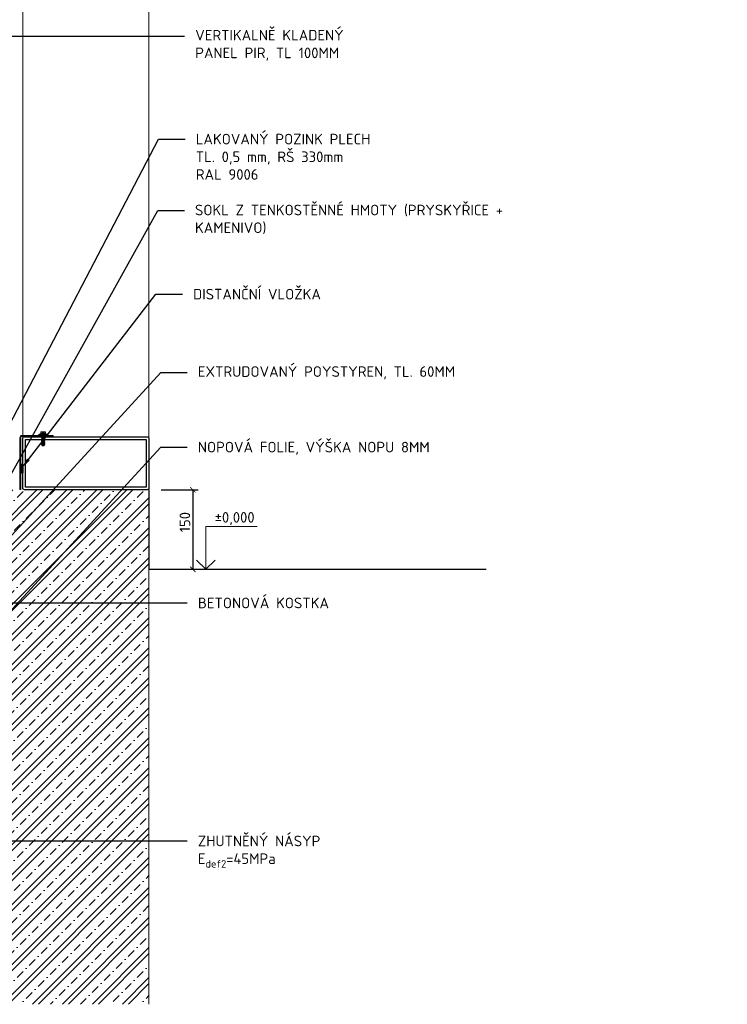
# Model space of a CAD drawing. Header units: millimetres. Extents: x -385852 to 238709, y -99680 to 201840.
# Tile 123 of 176: x 19668 to 21003, y -59799 to -57941. Entities that reach past the tile are written whole.
import ezdxf
from ezdxf import colors
from ezdxf.entities.mleader import LeaderData, LeaderLine
from ezdxf.enums import TextEntityAlignment as Align
from ezdxf.math import Vec2, Vec3

# ---------------------------------------------------------------- set-up
doc = ezdxf.new("R2010")
doc.units = ezdxf.units.MM
doc.linetypes.add('DASHDOT', pattern=[25.4, 12.7, -6.35, 0, -6.35])
doc.layers.get('0').update_dxf_attribs({"color": 4})
doc.layers.get('Defpoints').update_dxf_attribs({"color": 8})
for name, color, linetype in [('_____detaily', 1, 'Continuous'), ('_____detaily @ 10', 1, 'Continuous'), ('_____detaily @ 100', 1, 'Continuous'), ('_____detaily @ 200', 1, 'Continuous'), ('_____detaily @ 50 (1)', 1, 'Continuous')]:
    doc.layers.add(name, color=color, linetype=linetype)
doc.styles.add('A99_kota', font='isocpeur.ttf', dxfattribs={"height": 2})
doc.styles.add('A99_popis', font='isocpeur.ttf')
doc.styles.get("Standard").update_dxf_attribs({"font": 'isocpeur.ttf', "height": 20})
doc.dimstyles.new('detaily_10', dxfattribs={"dimtxt": 20, "dimasz": 10, "dimexe": 10, "dimexo": 10, "dimgap": 5, "dimtad": 1, "dimdec": 0, "dimtxsty": 'Standard', "dimblk": 'ARCHTICK', "dimcen": 3, "dimazin": 0, "dimtfac": 1, "dimtdec": 0, "dimtmove": 0, "dimatfit": 0, "dimfxl": 0, "dimarcsym": 0})
pattern_1 = [(225, (20512, 159987), (28.284271, -28.284271), []), (225, (20500.686, 159987), (28.284271, -28.284271), []), (225, (20478.06, 159987), (16.970563, -39.59798), [16, -8, 0, -8])]

# ---------------------------------------------------------------- blocks, each defined once
blk = doc.blocks.new('P04_JZ-16-D10')
at = {"layer": '_____detaily', "lineweight": 0}
blk.add_hatch(color=256, dxfattribs=at).paths.add_polyline_path([(7.5, 1), (-7.5, 1), (-7.5, 0), (7.5, 0)])
for p, q in [((-8, 2), (-4.3, 2.4)), ((-8, 1), (-8, 2)), ((-8, 1), (-8, 2)), ((-8, 1), (8, 1)), ((-7.5, 0), (-7.5, 1)), ((5, 2.9), (-5, 2.9)), ((-5, 2.4), (-5, 2.9)), ((5, 2.4), (-5, 2.4)), ((-4.3, 3.2), (-4.3, 5.5)), ((4.4, 2.4), (-4.3, 2.4)), ((3.6, 6.3), (-3.5, 6.3)), ((-1.9, 3.2), (-1.9, 5.5)), ((2, 3.2), (2, 5.5)), ((2, 3.2), (2, 5.5)), ((4.4, 3.2), (4.4, 5.5)), ((4.4, 2.4), (8, 2)), ((5, 2.4), (5, 2.9)), ((8, 1), (8, 2)), ((8, 1), (8, 2)), ((-3.1, -0.6), (-2.2, 0)), ((-3.1, -0.6), (0, 0)), ((-3.1, -0.6), (-2.2, -1.1)), ((-3.1, -2.4), (3.2, -1.3)), ((-3.1, -2.4), (-2.2, -1.9)), ((-3.1, -2.4), (-2.2, -2.9)), ((-3.1, -4.2), (3.2, -3.1)), ((-3.1, -4.2), (-2.2, -3.7)), ((-3.1, -4.2), (-2.2, -4.7)), ((-3.1, -6), (3.2, -4.9)), ((-3.1, -6), (-2.2, -5.5)), ((-3.1, -6), (-2.2, -6.5)), ((-3.1, -7.8), (3.2, -6.7)), ((-3.1, -7.8), (-2.2, -7.3)), ((-3.1, -7.8), (-2.2, -8.3)), ((-3.1, -9.6), (3.2, -8.5)), ((-3.1, -9.6), (-2.2, -9.1)), ((-3.1, -9.6), (-2.2, -10.1)), ((-3.1, -11.4), (3.2, -10.3)), ((-3.1, -11.4), (-2.2, -10.9)), ((-3.1, -11.4), (-2.2, -11.9)), ((-3.1, -13.2), (3.2, -12.1)), ((-3.1, -13.2), (-2.2, -12.7)), ((-3.1, -13.2), (-2.2, -13.7)), ((-3.1, -15), (3.2, -13.9)), ((-3.1, -15), (-2.2, -14.5)), ((-3.1, -15), (-2.2, -15.5)), ((-3.1, -16.8), (3.2, -15.7)), ((-3.1, -16.8), (-2.2, -16.3)), ((-3.1, -16.8), (-2.2, -17.3)), ((-3.1, -18.6), (3.2, -17.5)), ((-3.1, -18.6), (-2.2, -18.1)), ((-2.2, -1.1), (2.1, 0)), ((-2.2, -1.9), (2.3, -0.8)), ((-2.2, -1.9), (-2.2, -1.1)), ((-2.2, -2.9), (2.3, -1.8)), ((-2.2, -3.7), (2.3, -2.6)), ((-2.2, -3.7), (-2.2, -2.9)), ((-2.2, -4.7), (2.3, -3.6)), ((-2.2, -5.5), (2.3, -4.4)), ((-2.2, -5.5), (-2.2, -4.7)), ((-2.2, -6.5), (2.3, -5.4)), ((-2.2, -7.3), (2.3, -6.2)), ((-2.2, -7.3), (-2.2, -6.5)), ((-2.2, -8.3), (2.3, -7.2)), ((-2.2, -9.1), (2.3, -8)), ((-2.2, -9.1), (-2.2, -8.3)), ((-2.2, -10.1), (2.3, -9)), ((-2.2, -10.9), (2.3, -9.8)), ((-2.2, -10.9), (-2.2, -10.1)), ((-2.2, -11.9), (2.3, -10.8)), ((-2.2, -12.7), (2.3, -11.6)), ((-2.2, -12.7), (-2.2, -11.9)), ((-2.2, -13.7), (2.3, -12.6)), ((-2.2, -14.5), (2.3, -13.4)), ((-2.2, -14.5), (-2.2, -13.7)), ((-2.2, -15.5), (2.3, -14.4)), ((-2.2, -16.3), (2.3, -15.2)), ((-2.2, -16.3), (-2.2, -15.5)), ((-2.2, -17.3), (2.3, -16.2)), ((-2.2, -18.1), (2.3, -17)), ((-2.2, -18.1), (-2.2, -17.3)), ((-2.2, -19.1), (2.3, -18)), ((2.3, -0.8), (2.3, 0)), ((2.3, -0.8), (3.2, -1.3)), ((2.3, -1.8), (3.2, -1.3)), ((2.3, -2.6), (2.3, -1.8)), ((2.3, -2.6), (3.2, -3.1)), ((2.3, -3.6), (3.2, -3.1)), ((2.3, -4.4), (2.3, -3.6)), ((2.3, -4.4), (3.2, -4.9)), ((2.3, -5.4), (3.2, -4.9)), ((2.3, -6.2), (2.3, -5.4)), ((2.3, -6.2), (3.2, -6.7)), ((2.3, -7.2), (3.2, -6.7)), ((2.3, -8), (2.3, -7.2)), ((2.3, -8), (3.2, -8.5)), ((2.3, -9), (3.2, -8.5)), ((2.3, -9.8), (2.3, -9)), ((2.3, -9.8), (3.2, -10.3)), ((2.3, -10.8), (3.2, -10.3)), ((2.3, -11.6), (2.3, -10.8)), ((2.3, -11.6), (3.2, -12.1)), ((2.3, -12.6), (3.2, -12.1)), ((2.3, -13.4), (2.3, -12.6)), ((2.3, -13.4), (3.2, -13.9)), ((2.3, -14.4), (3.2, -13.9)), ((2.3, -15.2), (2.3, -14.4)), ((2.3, -15.2), (3.2, -15.7)), ((2.3, -16.2), (3.2, -15.7)), ((2.3, -17), (2.3, -16.2)), ((2.3, -17), (3.2, -17.5)), ((2.3, -18), (3.2, -17.5)), ((2.3, -18.8), (2.3, -18)), ((-3.1, -18.6), (-2.2, -19.1)), ((-2.2, -19.1), (2.9, -19.1)), ((-2.2, -19.1), (-2.1, -19.8)), ((-2.1, -19.8), (2.1, -19.8)), ((0.8, -19.1), (2.3, -18.8)), ((2.1, -19.8), (2.3, -19.1)), ((2.3, -18.8), (2.9, -19.1))]:
    blk.add_line(p, q, dxfattribs=at)
at = {"layer": '_____detaily', "linetype": 'DASHDOT', "lineweight": 0}
blk.add_line((0, -21), (0, 6.3), dxfattribs=at)
at = {"layer": '_____detaily', "lineweight": 0}
blk.add_lwpolyline([(7.5, 1), (-7.5, 1), (-7.5, 0), (7.5, 0)], close=True, dxfattribs=at)
for centre, start, end in [((-3.5, 5.5), 90.0033, 180.0033), ((-2.7, 5.5), 0.0033, 90.0033), ((-1.1, 5.5), 90.0033, 180.0033), ((1.2, 5.5), 0.0033, 90.0033), ((2.8, 5.5), 90.0033, 180.0033), ((3.6, 5.5), 0.0033, 90.0033)]:
    blk.add_arc(centre, 0.787, start, end, dxfattribs=at)
at = {"layer": '_____detaily', "lineweight": 0, "extrusion": (0, 0, -1)}
for centre, start_param, end_param in [((-5.1, 3.2), 0.936145, 1.313741), ((-2.7, 3.2), 0.936145, 1.313741), ((-1.1, 3.2), 3.700141, 4.077737), ((1.2, 3.2), 0.936145, 1.313741), ((2.8, 3.2), 3.700141, 4.077737), ((5.2, 3.2), 3.700141, 4.077737)]:
    blk.add_ellipse(centre, major_axis=(0.47, 0.638), ratio=1, start_param=start_param, end_param=end_param, dxfattribs=at)
blk = doc.blocks.new('_ArchTick')
at = {"color": 0, "linetype": 'ByBlock', "const_width": 0.15}
blk.add_lwpolyline([(-0.5, -0.5), (0.5, 0.5)], dxfattribs=at)
blk = doc.blocks.new('*D275')
at = {"layer": '_____detaily', "color": 0, "linetype": 'Continuous', "lineweight": -2, "transparency": 16777216}
for p, q in [((19935, -58828), (20005, -58828)), ((19995, -58828), (19995, -58978)), ((19935, -58978), (20005, -58978))]:
    blk.add_line(p, q, dxfattribs=at)
at = {"layer": 'Defpoints', "color": 0, "linetype": 'Continuous', "lineweight": 5, "transparency": 16777216}
for p in [(19909, -58828), (19912, -58978), (19995, -58978)]:
    blk.add_point(p, dxfattribs=at)
at = {"layer": '_____detaily', "color": 0, "linetype": 'Continuous', "lineweight": -2, "transparency": 16777216, "xscale": 10, "yscale": 10, "zscale": 10}
for p, rotation in [((19995, -58828), 90), ((19995, -58978), 270)]:
    blk.add_blockref('_ArchTick', p, dxfattribs=dict(at, rotation=rotation))
at = {"layer": '_____detaily', "color": 0, "linetype": 'Continuous', "lineweight": 5, "transparency": 16777216, "insert": (19980, -58889), "char_height": 20, "attachment_point": 5, "rotation": 90}
blk.add_mtext('150', dxfattribs=at)
blk = doc.blocks.new('*U262')
at = {"color": 0, "linetype": 'ByBlock', "lineweight": -2}
blk.add_line((-3, 0), (7, 0), dxfattribs=at)
for points in [[(0, 0), (0, 8.05), (0, 8.05), (9.7, 8.05)], [(-1.75, 1.75), (0, 0), (1.75, 1.75)]]:
    blk.add_lwpolyline(points, dxfattribs=at)
at = {"color": 0, "linetype": 'ByBlock', "lineweight": -2, "style": 'A99_kota'}
for tag, p in [('VYSKA', (9.2, 10.8)), ('POPIS', (9.2, 7.55))]:
    blk.add_attdef(tag, text='', height=2, dxfattribs=at).set_placement(p, align=Align.TOP_RIGHT)
blk = doc.blocks.new('*D278')
at = {"layer": '_____detaily', "color": 0, "linetype": 'Continuous', "lineweight": -2, "transparency": 16777216}
for p, q in [((19137.5, -58220), (19067.5, -58220)), ((19077.5, -58220), (19077.5, -58978)), ((19137.5, -58978), (19067.5, -58978))]:
    blk.add_line(p, q, dxfattribs=at)
at = {"layer": 'Defpoints', "color": 0, "linetype": 'Continuous', "lineweight": 5, "transparency": 16777216}
for p in [(19292, -58220), (19077.5, -58978), (19957.5, -58978)]:
    blk.add_point(p, dxfattribs=at)
at = {"layer": '_____detaily', "color": 0, "linetype": 'Continuous', "lineweight": -2, "transparency": 16777216, "xscale": 10, "yscale": 10, "zscale": 10}
for p, rotation in [((19077.5, -58220), 90), ((19077.5, -58978), 270)]:
    blk.add_blockref('_ArchTick', p, dxfattribs=dict(at, rotation=rotation))
at = {"layer": '_____detaily', "color": 0, "linetype": 'Continuous', "transparency": 16777216, "insert": (19062.5, -58526.5), "char_height": 20, "attachment_point": 5, "rotation": 90}
blk.add_mtext('758', dxfattribs=at)
blk = doc.blocks.new('*U331')
at = {"layer": '_____detaily @ 100', "lineweight": 0, "ltscale": 2, "transparency": 33554687}
h = blk.add_hatch(dxfattribs=at)
h.set_pattern_fill('ZELEZOBETON', scale=8, angle=180)
h.set_pattern_definition(pattern_1)
h.paths.add_polyline_path([(19912, -59798), (19912, -58828), (19622, -58828), (19622, -59798)])
at = {"layer": '_____detaily @ 200', "lineweight": 0, "ltscale": 2, "transparency": 33554687}
h = blk.add_hatch(dxfattribs=at)
h.set_pattern_fill('ZELEZOBETON', scale=8, angle=180)
h.set_pattern_definition(pattern_1)
h.paths.add_polyline_path([(19912, -59798), (19912, -58828), (19622, -58828), (19622, -59798)])
at = {"layer": '_____detaily @ 50 (1)', "lineweight": 0, "ltscale": 2, "transparency": 33554687}
h = blk.add_hatch(dxfattribs=at)
h.set_pattern_fill('ZELEZOBETON', scale=8, angle=180)
h.set_pattern_definition(pattern_1)
h.paths.add_polyline_path([(19912, -59798), (19912, -58828), (19622, -58828), (19622, -59798)])

msp = doc.modelspace()

# ---------------------------------------------------------------- hatches: boundary and pattern name
at = {"layer": '_____detaily'}
h = msp.add_hatch(dxfattribs=at)
h.set_pattern_fill('ANSI31', color=256, scale=10, style=0)
h.set_pattern_definition([(45, (8996.557, -97593.0832), (-0.883883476, 0.883883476), [])])
h.paths.add_polyline_path([(19674.06616, -58779.87149), (19670.78304, -58779.87149), (19670.78304, -58795.9158), (19674.06616, -58795.9158)])

# ---------------------------------------------------------------- linework, layer by layer
at = {"layer": '_____detaily', "color": 1, "linetype": 'Continuous', "lineweight": 9}
for p, q in [((19672.69424, -58725.47001), (19731.37268, -58725.47001)), ((19731.37268, -58727.47001), (19672.69424, -58727.47001)), ((19731.37268, -58725.47001), (19731.37268, -58727.47001)), ((19668.69424, -58827.74159), (19668.69424, -58729.47001)), ((19670.69424, -58729.47001), (19670.69424, -58827.74159)), ((19670.69424, -58827.74159), (19668.69424, -58827.74159))]:
    msp.add_line(p, q, dxfattribs=at)
at = {"layer": '_____detaily', "color": 0, "linetype": 'Continuous', "lineweight": 13}
for points in [[(19912, -58731.34365), (19912, -57892.5)], [(19674.1865, -58731.34365), (19674.1865, -57894)], [(19912, -58825), (19912, -59798.56666)]]:
    msp.add_lwpolyline(points, dxfattribs=at)
at = {"layer": '_____detaily', "color": 0, "linetype": 'Continuous', "lineweight": 30}
msp.add_lwpolyline([(19677.1865, -58728), (19909, -58728, -0.4142135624), (19912, -58731), (19912, -58825, -0.4142135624), (19909, -58828), (19677.1865, -58828, -0.4142135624), (19674.1865, -58825), (19674.1865, -58731, -0.4142135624)], format="xyb", close=True, dxfattribs=at)
msp.add_lwpolyline([(19679.1865, -58733), (19907, -58733), (19907, -58823), (19679.1865, -58823)], close=True, dxfattribs=at)
at = {"layer": '_____detaily'}
msp.add_lwpolyline([(19670.78304, -58779.87149), (19674.06616, -58779.87149), (19674.06616, -58795.9158), (19670.78304, -58795.9158)], close=True, dxfattribs=at)
at = {"layer": '_____detaily', "color": 0, "linetype": 'Continuous', "lineweight": 25}
msp.add_lwpolyline([(19912, -58828), (19912, -58978), (20548.5, -58978)], dxfattribs=at)
at = {"layer": '_____detaily', "color": 1, "linetype": 'Continuous', "lineweight": 9}
for radius in [4, 2]:
    msp.add_arc((19672.69424, -58729.47001), radius, 90, 180, dxfattribs=at)

# ---------------------------------------------------------------- block references
at = {"layer": '_____detaily'}
msp.add_blockref('P04_JZ-16-D10', (19712.59766, -58725.03623), dxfattribs=at)
at = {"layer": '_____detaily', "color": 4, "linetype": 'Continuous', "lineweight": 5}
msp.add_blockref('*U331', (0, 0), dxfattribs=at)
at = {"layer": '_____detaily', "color": 5, "linetype": 'Continuous', "lineweight": 5, "xscale": 10, "yscale": 10, "zscale": 10}
msp.add_blockref('*U262', (20019.5, -58978), dxfattribs=at).add_auto_attribs({'VYSKA': '±0,000'})

# ---------------------------------------------------------------- dimensions: what is measured, and where the dimension line sits
at = {"layer": '_____detaily', "linetype": 'Continuous'}
dim = msp.add_linear_dim(base=(19077.5, -58978), p1=(19292, -58220), p2=(19957.5, -58978), angle=90, dimstyle='detaily_10', dxfattribs=at)
dim.commit()
dim.dimension.update_dxf_attribs({"geometry": '*D278', "text_midpoint": (19077.5, -58526.5), "dimtype": 160})
at = {"layer": '_____detaily', "color": 5, "linetype": 'Continuous', "lineweight": 5}
dim = msp.add_linear_dim(base=(19995, -58978), p1=(19909, -58828), p2=(19912, -58978), angle=90, dimstyle='detaily_10', dxfattribs=at)
dim.commit()
dim.dimension.update_dxf_attribs({"geometry": '*D275', "text_midpoint": (19995, -58889), "dimtype": 160})

# ---------------------------------------------------------------- leaders
at = {"layer": '_____detaily @ 10', "lineweight": 5}
ml = msp.add_multileader_mtext('Standard', dxfattribs=at)
ml.set_content('\\A1;{\\C256;VERTIKALNĚ KLADENÝ\\PPANEL PIR, TL 100MM}', color=1, style='A99_popis')
ml.set_leader_properties(color=256, linetype='ByLayer', lineweight=-1)
ml.build(insert=Vec2(0, 0))
ml.multileader.update_dxf_attribs({"dogleg_length": 5, "arrow_head_size": 20, "scale": 10})
ctx = ml.context
ctx.base_point, ctx.scale, ctx.char_height, ctx.arrow_head_size, ctx.landing_gap_size, ctx.plane_origin = Vec3(19979.5, -57972.5), 10, 20, 20, 20, Vec3(17691.44247, -60236.20417)
notes = []
notes.append((ctx, [(0, (1, 1, 0), (19929.5, -57972.5), (1, 0), 50, [(0, [(19597, -57972.5)], 0, [])])]))
ctx.mtext.insert, ctx.mtext.width, ctx.mtext.flow_direction = Vec3(19999.5, -57960.5), 277.5, 5
ml = msp.add_multileader_mtext('Standard', dxfattribs=at)
ml.set_content('\\A1;{\\C256;VZPĚRA 60x6}', color=1, style='A99_popis')
ml.set_leader_properties(color=256, linetype='ByLayer', lineweight=-1)
ml.build(insert=Vec2(0, 0))
ml.multileader.update_dxf_attribs({"dogleg_length": 5, "arrow_head_size": 20, "scale": 10})
ctx = ml.context
ctx.base_point, ctx.scale, ctx.char_height, ctx.arrow_head_size, ctx.landing_gap_size, ctx.plane_origin = Vec3(18524, -58068.16667), 10, 20, 20, 20, Vec3(16993.94247, -59925.37083)
notes.append((ctx, [(1, (1, 1, 0), (18776, -58068.16667), (-1, 0), 50, [(0, [(19062.5, -58377)], 0, [])])]))
ctx.mtext.insert, ctx.mtext.width, ctx.mtext.flow_direction = Vec3(18544, -58058.15909), 294.5588722, 5
ml = msp.add_multileader_mtext('Standard', dxfattribs=at)
ml.set_content('\\A1;{\\C256;SVODNICE NH4}', color=1, style='A99_popis')
ml.set_leader_properties(color=256, linetype='ByLayer', lineweight=-1)
ml.build(insert=Vec2(0, 0))
ml.multileader.update_dxf_attribs({"dogleg_length": 5, "arrow_head_size": 20, "scale": 10})
ctx = ml.context
ctx.base_point, ctx.scale, ctx.char_height, ctx.arrow_head_size, ctx.landing_gap_size, ctx.plane_origin = Vec3(18514, -58151.66667), 10, 20, 20, 20, Vec3(16993.94247, -60008.87083)
notes.append((ctx, [(1, (1, 1, 0), (18776, -58151.66667), (-1, 0), 50, [(0, [(18869.42092, -58252.36996)], 0, [])])]))
ctx.mtext.insert, ctx.mtext.width, ctx.mtext.flow_direction = Vec3(18534, -58141.65909), 294.5588722, 5
ml = msp.add_multileader_mtext('Standard', dxfattribs=at)
ml.set_content('\\A1;{\\C256;LAKOVANÝ POZINK PLECH \\PTL. 0,5 mm, RŠ 330mm\\PRAL 9006}', color=1, style='A99_popis')
ml.set_leader_properties(color=256, linetype='ByLayer', lineweight=-1)
ml.build(insert=Vec2(0, 0))
ml.multileader.update_dxf_attribs({"dogleg_length": 5, "arrow_head_size": 20, "scale": 10})
ctx = ml.context
ctx.base_point, ctx.scale, ctx.char_height, ctx.arrow_head_size, ctx.landing_gap_size, ctx.plane_origin = Vec3(19980.5, -58166.50758), 10, 20, 20, 20, Vec3(17452.5, -60358.10901)
notes.append((ctx, [(0, (1, 1, 0), (19930.5, -58166.50758), (1, 0), 50, [(0, [(19558.05564, -58879.58535)], 0, [])])]))
ctx.mtext.insert, ctx.mtext.width, ctx.mtext.flow_direction = Vec3(20000.5, -58156.5), 336.3158442, 5
ml = msp.add_multileader_mtext('Standard', dxfattribs=at)
ml.set_content('\\A1;{\\C256;SOKL Z TENKOSTĚNNÉ HMOTY (PRYSKYŘICE +\\PKAMENIVO)}', color=1, style='A99_popis')
ml.set_leader_properties(color=256, linetype='ByLayer', lineweight=-1)
ml.build(insert=Vec2(0, 0))
ml.multileader.update_dxf_attribs({"dogleg_length": 5, "arrow_head_size": 20, "scale": 10})
ctx = ml.context
ctx.base_point, ctx.scale, ctx.char_height, ctx.arrow_head_size, ctx.landing_gap_size, ctx.plane_origin = Vec3(19979, -58301.28947), 10, 20, 20, 20, Vec3(17691.44247, -60581.20417)
notes.append((ctx, [(0, (1, 1, 0), (19929, -58301.28947), (1, 0), 50, [(0, [(19553.5, -58975.5)], 0, [])])]))
ctx.mtext.insert, ctx.mtext.width, ctx.mtext.flow_direction = Vec3(19999, -58290.28947), 277.5, 5
ml = msp.add_multileader_mtext('Standard', dxfattribs=at)
ml.set_content('DISTANČNÍ VLOŽKA', color=1, style='A99_popis')
ml.set_leader_properties(color=256, linetype='ByLayer', lineweight=-1)
ml.build(insert=Vec2(0, 0))
ml.multileader.update_dxf_attribs({"dogleg_length": 5, "arrow_head_size": 20, "scale": 10})
ctx = ml.context
ctx.base_point, ctx.scale, ctx.char_height, ctx.arrow_head_size, ctx.landing_gap_size, ctx.plane_origin = Vec3(19975.5, -58459), 10, 20, 20, 20, Vec3(20228.39911, -58826.44869)
notes.append((ctx, [(0, (1, 1, 0), (19925.5, -58459), (1, 0), 50, [(0, [(19672.55758, -58786.62297)], 0, [])])]))
ctx.mtext.insert, ctx.mtext.width, ctx.mtext.defined_height, ctx.mtext.flow_direction = Vec3(19995.5, -58449), 110.5, 66.66667, 5
ml = msp.add_multileader_mtext('Standard', dxfattribs=at)
ml.set_content('\\A1;{\\C256;EXTRUDOVANÝ POYSTYREN, TL. 60MM}', color=1, style='A99_popis')
ml.set_leader_properties(color=256, linetype='ByLayer', lineweight=-1)
ml.build(insert=Vec2(0, 0))
ml.multileader.update_dxf_attribs({"dogleg_length": 5, "arrow_head_size": 20, "scale": 10})
ctx = ml.context
ctx.base_point, ctx.scale, ctx.char_height, ctx.arrow_head_size, ctx.landing_gap_size, ctx.plane_origin = Vec3(19984.5, -58607), 10, 20, 20, 20, Vec3(18565.44247, -60464.20417)
notes.append((ctx, [(0, (1, 1, 0), (19934.5, -58607), (1, 0), 50, [(0, [(19590, -58982.5)], 0, [])])]))
ctx.mtext.insert, ctx.mtext.width, ctx.mtext.flow_direction = Vec3(20004.5, -58595), 294.5588722, 5
ml = msp.add_multileader_mtext('Standard', dxfattribs=at)
ml.set_content('\\A1;{\\C256;DISTANČNÍ DÍL 60x10}', color=1, style='A99_popis')
ml.set_leader_properties(color=256, linetype='ByLayer', lineweight=-1)
ml.build(insert=Vec2(0, 0))
ml.multileader.update_dxf_attribs({"dogleg_length": 5, "arrow_head_size": 20, "scale": 10})
ctx = ml.context
ctx.base_point, ctx.scale, ctx.char_height, ctx.arrow_head_size, ctx.landing_gap_size, ctx.plane_origin = Vec3(18712.5, -58656.5), 10, 20, 20, 20, Vec3(17165.44247, -60518.87083)
notes.append((ctx, [(1, (1, 1, 0), (19056.5, -58656.5), (-1, 0), 50, [(0, [(19096.16707, -58612.6445)], 0, [])])]))
ctx.mtext.insert, ctx.mtext.width, ctx.mtext.flow_direction = Vec3(18732.5, -58646.49242), 294.5588722, 5
ml = msp.add_multileader_mtext('Standard', dxfattribs=at)
ml.set_content('\\A1;{\\C256;SLOUPEK U-140\\PS PATNÍ DESKOU\\P240/420/15}', color=1, style='A99_popis')
ml.set_leader_properties(color=256, linetype='ByLayer', lineweight=-1)
ml.build(insert=Vec2(0, 0))
ml.multileader.update_dxf_attribs({"dogleg_length": 5, "arrow_head_size": 20, "scale": 10})
ctx = ml.context
ctx.base_point, ctx.scale, ctx.char_height, ctx.arrow_head_size, ctx.landing_gap_size, ctx.plane_origin = Vec3(18712, -58721), 10, 20, 20, 20, Vec3(17945.44247, -60597.87083)
notes.append((ctx, [(1, (1, 1, 0), (19008, -58721), (-1, 0), 50, [(0, [(19131, -58942)], 0, [])])]))
ctx.mtext.insert, ctx.mtext.width, ctx.mtext.flow_direction = Vec3(18732, -58711), 223.310603, 5
ml = msp.add_multileader_mtext('Standard', dxfattribs=at)
ml.set_content('\\A1;{\\C256;NOPOVÁ FOLIE, VÝŠKA NOPU 8MM}', color=1, style='A99_popis')
ml.set_leader_properties(color=256, linetype='ByLayer', lineweight=-1)
ml.build(insert=Vec2(0, 0))
ml.multileader.update_dxf_attribs({"dogleg_length": 5, "arrow_head_size": 20, "scale": 10})
ctx = ml.context
ctx.base_point, ctx.scale, ctx.char_height, ctx.arrow_head_size, ctx.landing_gap_size, ctx.plane_origin = Vec3(19984.5, -58747.5), 10, 20, 20, 20, Vec3(18565.44247, -60604.70417)
notes.append((ctx, [(0, (1, 1, 0), (19934.5, -58747.5), (1, 0), 50, [(0, [(19554.5, -59161.5)], 0, [])])]))
ctx.mtext.insert, ctx.mtext.width, ctx.mtext.flow_direction = Vec3(20004.5, -58737.49242), 294.5588722, 5
ml = msp.add_multileader_mtext('Standard', dxfattribs=at)
ml.set_content('\\A1;{\\C256;BETONOVÁ KOSTKA}', color=1, style='A99_popis')
ml.set_leader_properties(color=256, linetype='ByLayer', lineweight=-1)
ml.build(insert=Vec2(0, 0))
ml.multileader.update_dxf_attribs({"dogleg_length": 5, "arrow_head_size": 20, "scale": 10})
ctx = ml.context
ctx.base_point, ctx.scale, ctx.char_height, ctx.arrow_head_size, ctx.landing_gap_size, ctx.plane_origin = Vec3(19984.5, -59041.5), 10, 20, 20, 20, Vec3(19212.24631, -60977.15738)
notes.append((ctx, [(0, (1, 1, 0), (19934.5, -59041.5), (1, 0), 50, [(0, [(19500.23398, -59041.35914)], 0, [])])]))
ctx.mtext.insert, ctx.mtext.width, ctx.mtext.flow_direction = Vec3(20004.5, -59031.5), 223.310603, 5
ml = msp.add_multileader_mtext('Standard', dxfattribs=at)
ml.set_content('\\A1;{\\C256;ZHUTNĚNÝ NÁSYP\\PE\\H0.7x;\\S^ def2;\\H1.42857x;=45MPa}', color=1, style='A99_popis')
ml.set_leader_properties(color=256, linetype='ByLayer', lineweight=-1)
ml.build(insert=Vec2(0, 0))
ml.multileader.update_dxf_attribs({"dogleg_length": 5, "arrow_head_size": 20, "scale": 10})
ctx = ml.context
ctx.base_point, ctx.scale, ctx.char_height, ctx.arrow_head_size, ctx.landing_gap_size, ctx.plane_origin = Vec3(19984.5, -59490.5), 10, 20, 20, 20, Vec3(19212.24631, -61426.15738)
notes.append((ctx, [(0, (1, 1, 0), (19934.5, -59490.5), (1, 0), 50, [(0, [(19500.23398, -59490.35914)], 0, [])])]))
ctx.mtext.insert, ctx.mtext.width, ctx.mtext.flow_direction = Vec3(20004.5, -59480.5), 223.310603, 5
for ctx, leaders in notes:
    for number, flags, end, landing, length, lines in leaders:
        leader = LeaderData()
        leader.index, (leader.has_last_leader_line, leader.has_dogleg_vector, leader.attachment_direction) = number, flags
        leader.last_leader_point, leader.dogleg_vector, leader.dogleg_length = Vec3(end), Vec3(landing), length
        for number, points, colour, breaks in lines:
            line = LeaderLine()
            line.index, line.vertices, line.color, line.breaks = number, Vec3.list(points), colors.encode_raw_color(colour), breaks
            leader.lines.append(line)
        ctx.leaders.append(leader)

doc.saveas('drawing.dxf')
